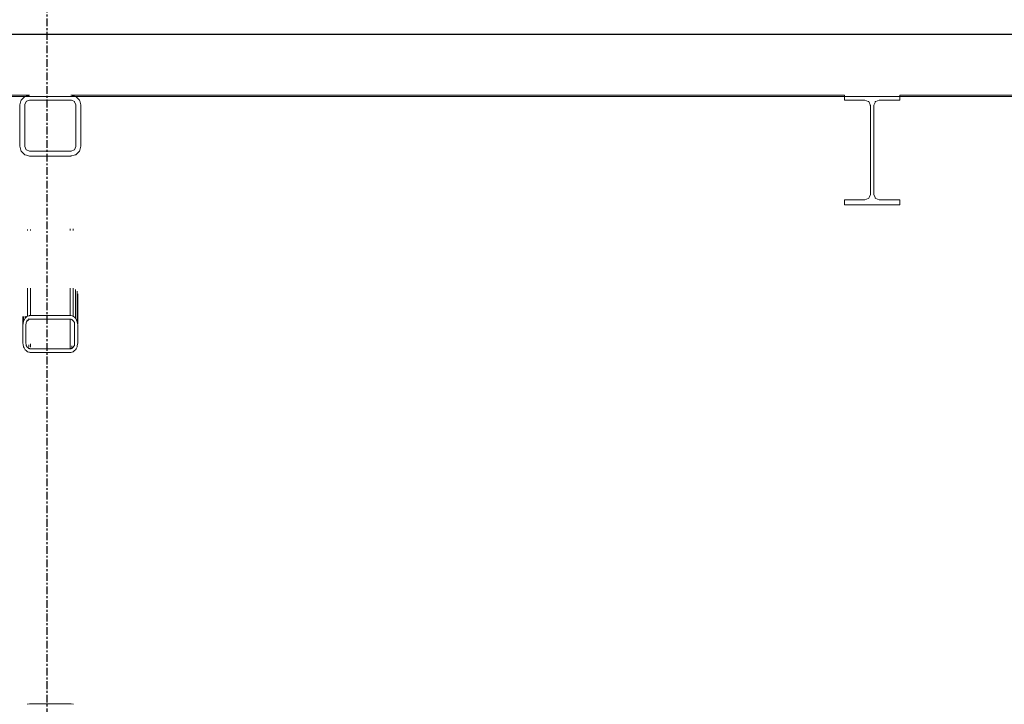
# Model space of a CAD drawing. Header units: millimetres. Extents: x 101535 to 192135, y -3968 to 17259.
# Tile 79 of 92: x 175488 to 177106, y 12899 to 14024. Entities that reach past the tile are written whole.
import ezdxf

# ---------------------------------------------------------------- set-up
doc = ezdxf.new("R2010")
doc.units = ezdxf.units.MM
for name, pattern in [('IMPORT-Kreski i kropki _2_', [120, 60, -30, 0, -30]), ('IMPORT-Kropki i Kreski _3_', [144, 72, -36, 0, -36]), ('IMPORT-Kropki i Kreski _4_', [1828.8, 914.4, -457.2, 0, -457.2]), ('IMPORT-Przerywana długa _2_', [200, 100, -100]), ('IMPORT-Przerywana podwójnie _2_', [218.722215, 105.83333, -42.333331, 28.222222, -42.333331]), ('Linia siatki', [22.225, 12.7, -3.175, 3.175, -3.175])]:
    doc.linetypes.add(name, pattern=pattern)
for name, color, linetype, lineweight in [('299-A Wymiary Opisy', 7, 'Continuous', 9), ('2_stropy_ISTN', 7, 'Continuous', 9), ('2_stropy_K_IR', 7, 'Continuous', 9), ('2_ściany wewnętrzne_ISTN', 7, 'Continuous', 9), ('2_ściany zewnętrzne_ISTN', 7, 'Continuous', 9), ('310-W Oświetlenie', 7, 'Continuous', 9), ('3_lądowisko_el 3D_K_IR', 7, 'Continuous', 9), ('3_opisy_K_IR', 7, 'Continuous', 9), ('3_oświetlenie_K_IR', 7, 'Continuous', 9), ('450-K Stropy', 7, 'Continuous', 9), ('4_osie_ISTN', 7, 'Continuous', 9), ('A-FLOR-LEVL', 7, 'Continuous', 30), ('A-GENM', 7, 'Continuous', 18), ('CONCRETE_SLAB_IFC', 7, 'Continuous', 9), ('S-GRID', 7, 'Continuous', 30)]:
    doc.layers.add(name, color=color, linetype=linetype, lineweight=lineweight)
for name, color, linetype, lineweight, true_color in [('3_lądowisko_K_IR', 7, 'Continuous', 9, 0x999999), ('Rzut płyty lądowiska_dwg', 7, 'Continuous', 9, 0x767676), ('rzut płyty_dwg', 7, 'Continuous', 9, 0x767676)]:
    doc.layers.add(name, color=color, linetype=linetype, lineweight=lineweight, true_color=true_color)

# ---------------------------------------------------------------- blocks, each defined once
blk = doc.blocks.new('Bezpośredni kształt - IR 026-25_3D1_2025_09_11-304393-Przekrój 4')
at = {"layer": 'A-GENM', "lineweight": 9}
for p, q in [((108733.4, 13900), (108522.3, 13900)), ((108733.4, 13900), (108522.3, 13900)), ((108728, 13897.9), (108722.7, 13892.5)), ((108722.7, 13892.5), (108728, 13897.9)), ((108735, 13899.7), (108728, 13897.9)), ((108728, 13897.9), (108735, 13899.7)), ((108736, 13900), (108733.4, 13900)), ((108733.4, 13900), (108733.4, 13900)), ((108736, 13900), (108733.4, 13900)), ((108733.4, 13900), (108733.4, 13900)), ((108735.4, 13899.8), (108735, 13899.7)), ((108735, 13899.7), (108735.4, 13899.8)), ((108735.4, 13899.8), (108736, 13900)), ((108735.4, 13899.8), (108736, 13900)), ((108736, 13900), (108736, 13900)), ((108736, 13900), (108736, 13900)), ((108804.4, 13899.9), (108804, 13900)), ((108806.7, 13900), (108804, 13900)), ((108806.7, 13900), (108804, 13900)), ((108804, 13900), (108804.4, 13899.9)), ((108811.4, 13898), (108804.4, 13899.9)), ((108804.4, 13899.9), (108811.4, 13898)), ((109017.8, 13900), (108806.7, 13900)), ((109017.8, 13900), (108806.7, 13900)), ((108811.4, 13898), (108811.4, 13898)), ((108811.4, 13898), (108812, 13897.9)), ((108811.4, 13898), (108811.4, 13898)), ((108811.4, 13898), (108812, 13897.9)), ((108817.4, 13892.5), (108812, 13897.9)), ((108812, 13897.9), (108817.4, 13892.5)), ((109017.8, 13900), (110074.5, 13900)), ((110074.5, 13900), (109017.8, 13900)), ((110074.5, 13898.6), (110074.5, 13900)), ((110074.5, 13898.6), (110074.5, 13900)), ((110074.5, 13898.6), (110074.5, 13892)), ((110074.5, 13892), (110074.5, 13898.6)), ((110165.5, 13893.4), (110165.5, 13900)), ((110165.5, 13900), (111200.8, 13900)), ((111200.8, 13900), (110165.5, 13900)), ((110165.5, 13900), (110165.5, 13893.4)), ((108721.8, 13890.6), (108720, 13884)), ((108720, 13884), (108721.8, 13890.6)), ((108720, 13884), (108720, 13827.6)), ((108720, 13827.6), (108720, 13884)), ((108721.8, 13890.7), (108722.2, 13892)), ((108721.8, 13890.7), (108722.2, 13892)), ((108721.8, 13890.6), (108721.8, 13890.7)), ((108721.8, 13890.7), (108721.8, 13890.7)), ((108721.8, 13890.6), (108721.8, 13890.7)), ((108721.8, 13890.7), (108721.8, 13890.7)), ((108721.8, 13890.6), (108721.8, 13890.6)), ((108721.8, 13890.6), (108721.8, 13890.6)), ((108722.7, 13892.5), (108722.2, 13892)), ((108722.2, 13892), (108722.7, 13892.5)), ((108728.2, 13884.5), (108728, 13884)), ((108728.2, 13884.5), (108728, 13884)), ((108728, 13878.3), (108728, 13884)), ((108728, 13884), (108728, 13878.3)), ((108728.2, 13884.5), (108730.4, 13889.7)), ((108730.4, 13889.7), (108728.2, 13884.5)), ((108730.8, 13889.8), (108730.4, 13889.7)), ((108730.8, 13889.8), (108730.4, 13889.7)), ((108730.9, 13889.9), (108730.8, 13889.8)), ((108730.9, 13889.9), (108730.8, 13889.8)), ((108730.9, 13889.9), (108735.7, 13891.8)), ((108735.7, 13891.8), (108730.9, 13889.9)), ((108735.7, 13891.8), (108736, 13892)), ((108736, 13892), (108735.7, 13891.8)), ((108736, 13892), (108749.7, 13892)), ((108749.7, 13892), (108736, 13892)), ((108749.7, 13892), (108755.6, 13892)), ((108755.6, 13892), (108749.7, 13892)), ((108755.6, 13892), (108758.5, 13892)), ((108758.5, 13892), (108755.6, 13892)), ((108758.5, 13892), (108767.3, 13892)), ((108767.3, 13892), (108758.5, 13892)), ((108767.3, 13892), (108776, 13892)), ((108776, 13892), (108767.3, 13892)), ((108776, 13892), (108778.9, 13892)), ((108778.9, 13892), (108776, 13892)), ((108780.1, 13892), (108778.9, 13892)), ((108780.1, 13892), (108778.9, 13892)), ((108780.1, 13892), (108786, 13892)), ((108786, 13892), (108780.1, 13892)), ((108786, 13892), (108786.5, 13892)), ((108786.5, 13892), (108786, 13892)), ((108786.5, 13892), (108800.2, 13892)), ((108800.2, 13892), (108786.5, 13892)), ((108800.2, 13892), (108800.4, 13892)), ((108800.4, 13892), (108800.2, 13892)), ((108801.2, 13892), (108800.4, 13892)), ((108801.2, 13892), (108800.4, 13892)), ((108802, 13892), (108801.2, 13892)), ((108802, 13892), (108801.2, 13892)), ((108802.3, 13892), (108802, 13892)), ((108802.3, 13892), (108802, 13892)), ((108802.8, 13892), (108802.3, 13892)), ((108802.8, 13892), (108802.3, 13892)), ((108804, 13892), (108802.8, 13892)), ((108804, 13892), (108802.8, 13892)), ((108804.1, 13892), (108804, 13892)), ((108804.1, 13892), (108804, 13892)), ((108804.5, 13891.8), (108804.1, 13892)), ((108804.5, 13891.8), (108804.1, 13892)), ((108804.5, 13891.8), (108804.9, 13891.7)), ((108804.9, 13891.7), (108804.5, 13891.8)), ((108804.9, 13891.7), (108809.7, 13889.7)), ((108809.7, 13889.7), (108804.9, 13891.7)), ((108809.9, 13889.2), (108809.7, 13889.7)), ((108809.9, 13889.2), (108809.7, 13889.7)), ((108809.9, 13889.2), (108812, 13884)), ((108812, 13884), (108809.9, 13889.2)), ((108812, 13878.3), (108812, 13884)), ((108812, 13878.3), (108812, 13884)), ((108817.4, 13892.5), (108817.9, 13892)), ((108817.4, 13892.5), (108817.9, 13892)), ((108818.3, 13890.6), (108817.9, 13892)), ((108817.9, 13892), (108818.3, 13890.6)), ((108820, 13884), (108818.3, 13890.6)), ((108818.3, 13890.6), (108820, 13884)), ((108820, 13827.6), (108820, 13884)), ((108820, 13884), (108820, 13827.6)), ((110080.6, 13892), (110074.5, 13892)), ((110080.6, 13892), (110074.5, 13892)), ((110080.6, 13892), (110108.4, 13892)), ((110108.4, 13892), (110080.6, 13892)), ((110108.4, 13892), (110113.6, 13889.8)), ((110113.6, 13889.8), (110108.4, 13892)), ((110113.6, 13889.8), (110114.8, 13889.4)), ((110114.8, 13889.4), (110113.6, 13889.8)), ((110115.1, 13888.4), (110114.8, 13889.4)), ((110115.1, 13888.4), (110114.8, 13889.4)), ((110115.1, 13888.4), (110117, 13884)), ((110117, 13884), (110115.1, 13888.4)), ((110117, 13884), (110117.1, 13883.8)), ((110117.1, 13883.8), (110117, 13884)), ((110117.1, 13883.8), (110117.4, 13883)), ((110117.4, 13883), (110117.1, 13883.8)), ((110117.4, 13827.9), (110117.4, 13883)), ((110117.4, 13827.9), (110117.4, 13883)), ((110122.7, 13883), (110123, 13883.8)), ((110123, 13883.8), (110122.7, 13883)), ((110122.7, 13883), (110122.7, 13871.1)), ((110122.7, 13883), (110122.7, 13871.1)), ((110123, 13883.8), (110124.9, 13888.2)), ((110124.9, 13888.2), (110123, 13883.8)), ((110125.3, 13889.4), (110124.9, 13888.4)), ((110125.3, 13889.4), (110124.9, 13888.4)), ((110124.9, 13888.2), (110124.9, 13888.4)), ((110124.9, 13888.4), (110124.9, 13888.2)), ((110126.5, 13889.8), (110125.3, 13889.4)), ((110126.5, 13889.8), (110125.3, 13889.4)), ((110126.5, 13889.8), (110131.7, 13892)), ((110131.7, 13892), (110126.5, 13889.8)), ((110131.7, 13892), (110159.5, 13892)), ((110159.5, 13892), (110131.7, 13892)), ((110159.5, 13892), (110165.5, 13892)), ((110165.5, 13892), (110159.5, 13892)), ((110165.5, 13893.4), (110165.5, 13892)), ((110165.5, 13893.4), (110165.5, 13892)), ((108728, 13816), (108728, 13878.3)), ((108728, 13878.3), (108728, 13816)), ((108812, 13878.3), (108812, 13816)), ((108812, 13816), (108812, 13878.3)), ((110122.7, 13857), (110122.7, 13871.1)), ((110122.7, 13871.1), (110122.7, 13857)), ((110122.7, 13802), (110122.7, 13857)), ((110122.7, 13857), (110122.7, 13802)), ((108720, 13827.6), (108720, 13816)), ((108720, 13816), (108720, 13827.6)), ((108720, 13816), (108721.8, 13809.4)), ((108721.8, 13809.4), (108720, 13816)), ((108728.2, 13815.5), (108728, 13816)), ((108728, 13816), (108728.2, 13815.5)), ((108730.4, 13810.3), (108728.2, 13815.5)), ((108728.2, 13815.5), (108730.4, 13810.3)), ((108811.8, 13815.5), (108809.7, 13810.3)), ((108809.7, 13810.3), (108811.8, 13815.5)), ((108811.8, 13815.5), (108812, 13816)), ((108811.8, 13815.5), (108812, 13816)), ((108818.3, 13809.4), (108820, 13816)), ((108820, 13816), (108818.3, 13809.4)), ((108820, 13827.6), (108820, 13816)), ((108820, 13827.6), (108820, 13816)), ((110117.4, 13827.9), (110117.4, 13763)), ((110117.4, 13763), (110117.4, 13827.9)), ((108721.8, 13809.4), (108722.2, 13808)), ((108722.2, 13808), (108721.8, 13809.4)), ((108722.7, 13807.5), (108722.2, 13808)), ((108722.7, 13807.5), (108722.2, 13808)), ((108722.7, 13807.5), (108728, 13802.1)), ((108728, 13802.1), (108722.7, 13807.5)), ((108730.7, 13801.4), (108728, 13802.1)), ((108730.7, 13801.4), (108728, 13802.1)), ((108730.8, 13810.2), (108730.4, 13810.3)), ((108730.4, 13810.3), (108730.8, 13810.2)), ((108730.7, 13801.4), (108730.7, 13801.4)), ((108730.7, 13801.4), (108730.9, 13801.4)), ((108730.9, 13801.4), (108730.7, 13801.4)), ((108730.7, 13801.4), (108730.7, 13801.4)), ((108730.9, 13810.1), (108730.8, 13810.2)), ((108730.8, 13810.2), (108730.9, 13810.1)), ((108735.7, 13808.2), (108730.9, 13810.1)), ((108730.9, 13810.1), (108735.7, 13808.2)), ((108730.9, 13801.4), (108736, 13800)), ((108730.9, 13801.4), (108730.9, 13801.4)), ((108736, 13800), (108730.9, 13801.4)), ((108730.9, 13801.4), (108730.9, 13801.4)), ((108735.7, 13808.2), (108736, 13808)), ((108735.7, 13808.2), (108736, 13808)), ((108749.7, 13808), (108736, 13808)), ((108736, 13808), (108749.7, 13808)), ((108736, 13800), (108737.1, 13800)), ((108737.1, 13800), (108736, 13800)), ((108737.1, 13800), (108782.9, 13800)), ((108782.9, 13800), (108737.1, 13800)), ((108755.6, 13808), (108749.7, 13808)), ((108749.7, 13808), (108755.6, 13808)), ((108758.5, 13808), (108755.6, 13808)), ((108755.6, 13808), (108758.5, 13808)), ((108767.3, 13808), (108758.5, 13808)), ((108758.5, 13808), (108767.3, 13808)), ((108776, 13808), (108767.3, 13808)), ((108767.3, 13808), (108776, 13808)), ((108778.9, 13808), (108776, 13808)), ((108776, 13808), (108778.9, 13808)), ((108784.8, 13808), (108778.9, 13808)), ((108778.9, 13808), (108784.8, 13808)), ((108782.9, 13800), (108784, 13800)), ((108784, 13800), (108782.9, 13800)), ((108784, 13800), (108804, 13800)), ((108804, 13800), (108784, 13800)), ((108798.4, 13808), (108784.8, 13808)), ((108784.8, 13808), (108798.4, 13808)), ((108798.4, 13808), (108799.6, 13808)), ((108798.4, 13808), (108799.6, 13808)), ((108800.2, 13808), (108799.6, 13808)), ((108799.6, 13808), (108800.2, 13808)), ((108800.4, 13808), (108800.2, 13808)), ((108800.2, 13808), (108800.4, 13808)), ((108801.2, 13808), (108800.4, 13808)), ((108800.4, 13808), (108801.2, 13808)), ((108802, 13808), (108801.2, 13808)), ((108801.2, 13808), (108802, 13808)), ((108802.3, 13808), (108802, 13808)), ((108802, 13808), (108802.3, 13808)), ((108802.8, 13808), (108802.3, 13808)), ((108802.3, 13808), (108802.8, 13808)), ((108802.8, 13808), (108804, 13808)), ((108802.8, 13808), (108804, 13808)), ((108804.4, 13808.2), (108804, 13808)), ((108804, 13808), (108804.4, 13808.2)), ((108804.3, 13800.1), (108804, 13800)), ((108804.3, 13800.1), (108804, 13800)), ((108804.3, 13800.1), (108809.2, 13801.4)), ((108809.2, 13801.4), (108804.3, 13800.1)), ((108809.2, 13810.1), (108804.4, 13808.2)), ((108804.4, 13808.2), (108809.2, 13810.1)), ((108809.2, 13810.1), (108809.3, 13810.2)), ((108809.2, 13810.1), (108809.3, 13810.2)), ((108809.2, 13801.4), (108809.2, 13801.4)), ((108809.2, 13801.4), (108809.4, 13801.4)), ((108809.4, 13801.4), (108809.2, 13801.4)), ((108809.2, 13801.4), (108809.2, 13801.4)), ((108809.3, 13810.2), (108809.7, 13810.3)), ((108809.3, 13810.2), (108809.7, 13810.3)), ((108809.4, 13801.4), (108810.6, 13801.8)), ((108810.6, 13801.8), (108809.4, 13801.4)), ((108809.4, 13801.4), (108809.4, 13801.4)), ((108809.4, 13801.4), (108809.4, 13801.4)), ((108810.6, 13801.8), (108810.7, 13801.8)), ((108810.7, 13801.8), (108810.6, 13801.8)), ((108810.7, 13801.8), (108810.7, 13801.8)), ((108810.7, 13801.8), (108810.7, 13801.8)), ((108810.7, 13801.8), (108810.7, 13801.8)), ((108810.7, 13801.8), (108810.7, 13801.8)), ((108810.7, 13801.8), (108810.7, 13801.8)), ((108810.7, 13801.8), (108810.7, 13801.8)), ((108810.7, 13801.8), (108810.8, 13801.8)), ((108810.8, 13801.8), (108810.7, 13801.8)), ((108810.7, 13801.8), (108810.7, 13801.8)), ((108810.7, 13801.8), (108810.7, 13801.8)), ((108810.7, 13801.8), (108810.7, 13801.8)), ((108810.7, 13801.8), (108810.7, 13801.8)), ((108810.7, 13801.8), (108810.7, 13801.8)), ((108810.7, 13801.8), (108810.7, 13801.8)), ((108810.8, 13801.8), (108812, 13802.1)), ((108812, 13802.1), (108810.8, 13801.8)), ((108810.8, 13801.8), (108810.8, 13801.8)), ((108810.8, 13801.8), (108810.8, 13801.8)), ((108812.5, 13802.6), (108812, 13802.1)), ((108812.5, 13802.6), (108812, 13802.1)), ((108812.5, 13802.6), (108817.9, 13808)), ((108817.9, 13808), (108812.5, 13802.6)), ((108818.3, 13809.3), (108817.9, 13808)), ((108818.3, 13809.3), (108817.9, 13808)), ((108818.3, 13809.4), (108818.3, 13809.4)), ((108818.3, 13809.4), (108818.3, 13809.3)), ((108818.3, 13809.4), (108818.3, 13809.4)), ((108818.3, 13809.4), (108818.3, 13809.3)), ((108818.3, 13809.3), (108818.3, 13809.3)), ((108818.3, 13809.3), (108818.3, 13809.3)), ((110122.7, 13737), (110122.7, 13802)), ((110122.7, 13802), (110122.7, 13737)), ((110117.4, 13763), (110117.4, 13751)), ((110117.4, 13751), (110117.4, 13763)), ((110117.4, 13751), (110117.4, 13737)), ((110117.4, 13737), (110117.4, 13751)), ((110117.4, 13737), (110115.2, 13731.8)), ((110115.2, 13731.8), (110117.4, 13737)), ((110124.9, 13731.8), (110122.7, 13737)), ((110122.7, 13737), (110124.9, 13731.8)), ((110074.5, 13726.6), (110074.5, 13728)), ((110080.6, 13728), (110074.5, 13728)), ((110074.5, 13726.6), (110074.5, 13728)), ((110074.5, 13728), (110080.6, 13728)), ((110074.5, 13726.6), (110074.5, 13720)), ((110074.5, 13720), (110074.5, 13726.6)), ((110074.5, 13720), (110149.4, 13720)), ((110149.4, 13720), (110074.5, 13720)), ((110108.4, 13728), (110080.6, 13728)), ((110080.6, 13728), (110108.4, 13728)), ((110113.6, 13730.2), (110108.4, 13728)), ((110108.4, 13728), (110113.6, 13730.2)), ((110113.6, 13730.2), (110114.8, 13730.6)), ((110113.6, 13730.2), (110114.8, 13730.6)), ((110115.2, 13731.8), (110114.8, 13730.6)), ((110114.8, 13730.6), (110115.2, 13731.8)), ((110124.9, 13731.8), (110125.3, 13730.6)), ((110124.9, 13731.8), (110125.3, 13730.6)), ((110126.5, 13730.2), (110125.3, 13730.6)), ((110125.3, 13730.6), (110126.5, 13730.2)), ((110131.7, 13728), (110126.5, 13730.2)), ((110126.5, 13730.2), (110131.7, 13728)), ((110137.7, 13728), (110131.7, 13728)), ((110131.7, 13728), (110137.7, 13728)), ((110165.5, 13728), (110137.7, 13728)), ((110137.7, 13728), (110165.5, 13728)), ((110149.4, 13720), (110165.5, 13720)), ((110165.5, 13720), (110149.4, 13720)), ((110165.5, 13721.4), (110165.5, 13728)), ((110165.5, 13728), (110165.5, 13721.4)), ((110165.5, 13721.4), (110165.5, 13720)), ((110165.5, 13721.4), (110165.5, 13720)), ((108732.8, 13677.5), (108732.8, 13679.2)), ((108732.8, 13679.2), (108732.8, 13677.5)), ((108737.5, 13679.3), (108737.5, 13677.5)), ((108737.5, 13677.5), (108737.5, 13679.3)), ((108802.5, 13680.2), (108802.5, 13677.6)), ((108802.5, 13677.6), (108802.5, 13680.2)), ((108807.3, 13680.3), (108807.3, 13677.6)), ((108807.3, 13677.6), (108807.3, 13680.3)), ((108732.8, 13555.7), (108732.8, 13582.8)), ((108732.8, 13582.8), (108732.8, 13555.7)), ((108737.5, 13582.8), (108737.5, 13555.7)), ((108737.5, 13555.7), (108737.5, 13582.8)), ((108802.5, 13582.8), (108802.5, 13560.7)), ((108802.5, 13560.7), (108802.5, 13582.8)), ((108807.3, 13582.8), (108807.3, 13560.2)), ((108807.3, 13560.2), (108807.3, 13582.8)), ((108811.4, 13580.6), (108811.4, 13560.2)), ((108811.4, 13560.2), (108811.4, 13580.6)), ((108814.1, 13578.2), (108814.1, 13560.2)), ((108814.1, 13578.2), (108814.1, 13560.2)), ((108815, 13573.7), (108815, 13560.2)), ((108815, 13560.2), (108815, 13573.7)), ((108802.5, 13560.2), (108802.5, 13538.2)), ((108802.5, 13538.2), (108802.5, 13560.2)), ((108807.3, 13559.7), (108807.3, 13537.6)), ((108807.3, 13537.6), (108807.3, 13559.7)), ((108811.4, 13559.9), (108811.4, 13533.8)), ((108811.4, 13533.8), (108811.4, 13559.9)), ((108814.1, 13560.1), (108814.1, 13528.8)), ((108814.1, 13560.1), (108814.1, 13528.8)), ((108815, 13560.1), (108815, 13524.1)), ((108815, 13524.1), (108815, 13560.1)), ((108732.8, 13537.6), (108732.8, 13555.1)), ((108732.8, 13555.1), (108732.8, 13537.6)), ((108737.5, 13555.4), (108737.5, 13538.2)), ((108737.5, 13538.2), (108737.5, 13555.4)), ((108725, 13536.3), (108725, 13522.9)), ((108725, 13522.9), (108725, 13536.3)), ((108725, 13522.9), (108725.2, 13523.9)), ((108725, 13522.9), (108725.2, 13523.9)), ((108725.2, 13523.9), (108725.3, 13524.7)), ((108725.2, 13523.9), (108725.3, 13524.7)), ((108725.3, 13524.7), (108726, 13528.8)), ((108725.3, 13524.7), (108726, 13528.8)), ((108726, 13536.4), (108726, 13528.8)), ((108726, 13528.8), (108726, 13536.4)), ((108727.9, 13532.3), (108726, 13528.8)), ((108726, 13528.8), (108727.9, 13532.3)), ((108727.9, 13532.3), (108728.7, 13533.8)), ((108727.9, 13532.3), (108728.7, 13533.8)), ((108728.7, 13536.8), (108728.7, 13533.8)), ((108728.7, 13533.8), (108728.7, 13536.8)), ((108731.6, 13536.1), (108728.7, 13533.8)), ((108728.7, 13533.8), (108731.6, 13536.1)), ((108730, 13522.9), (108730.4, 13525.4)), ((108730.4, 13525.4), (108730, 13522.9)), ((108730.4, 13525.4), (108730.6, 13526.3)), ((108730.6, 13526.3), (108730.4, 13525.4)), ((108731.1, 13527.4), (108730.6, 13526.5)), ((108731.1, 13527.4), (108730.6, 13526.5)), ((108730.6, 13526.3), (108730.6, 13526.5)), ((108730.6, 13526.5), (108730.6, 13526.3)), ((108731.1, 13527.4), (108732.2, 13529.4)), ((108732.2, 13529.4), (108731.1, 13527.4)), ((108731.6, 13536.1), (108732.8, 13537.1)), ((108731.6, 13536.1), (108732.8, 13537.1)), ((108732.2, 13530.7), (108732.2, 13529.4)), ((108732.2, 13529.4), (108732.2, 13530.7)), ((108733, 13530), (108732.2, 13529.4)), ((108733, 13530), (108732.2, 13529.4)), ((108735.1, 13537.6), (108732.8, 13537.1)), ((108732.8, 13537.1), (108735.1, 13537.6)), ((108733, 13530), (108734.7, 13531.4)), ((108734.7, 13531.4), (108733, 13530)), ((108734.7, 13533.1), (108734.7, 13531.4)), ((108734.7, 13531.4), (108734.7, 13533.1)), ((108735.5, 13531.6), (108734.7, 13531.4)), ((108735.5, 13531.6), (108734.7, 13531.4)), ((108736.1, 13537.9), (108735.1, 13537.6)), ((108735.1, 13537.6), (108736.1, 13537.9)), ((108735.5, 13531.6), (108736.5, 13531.9)), ((108736.5, 13531.9), (108735.5, 13531.6)), ((108736.1, 13537.9), (108737.5, 13538.2)), ((108736.1, 13537.9), (108737.5, 13538.2)), ((108736.5, 13531.9), (108737.5, 13532.1)), ((108737.5, 13532.1), (108736.5, 13531.9)), ((108783.4, 13538.2), (108737.5, 13538.2)), ((108737.5, 13538.2), (108783.4, 13538.2)), ((108757, 13532.1), (108737.5, 13532.1)), ((108757, 13532.1), (108737.5, 13532.1)), ((108757, 13532.1), (108802.5, 13532.1)), ((108802.5, 13532.1), (108757, 13532.1)), ((108783.4, 13538.2), (108802.5, 13538.2)), ((108783.4, 13538.2), (108802.5, 13538.2)), ((108803.6, 13538), (108802.5, 13538.2)), ((108802.5, 13538.2), (108803.6, 13538)), ((108802.5, 13483.2), (108802.5, 13532.1)), ((108803.4, 13531.9), (108802.5, 13532.1)), ((108802.5, 13532.1), (108802.5, 13483.2)), ((108803.4, 13531.9), (108802.5, 13532.1)), ((108803.4, 13531.9), (108804.5, 13531.7)), ((108804.5, 13531.7), (108803.4, 13531.9)), ((108805.9, 13537.4), (108803.6, 13538)), ((108803.6, 13538), (108805.9, 13537.4)), ((108804.5, 13531.7), (108805.4, 13531.4)), ((108805.4, 13531.4), (108804.5, 13531.7)), ((108806.1, 13530.8), (108805.4, 13531.4)), ((108806.1, 13530.8), (108805.4, 13531.4)), ((108805.9, 13537.4), (108807.3, 13537.1)), ((108805.9, 13537.4), (108807.3, 13537.1)), ((108806.1, 13530.8), (108807.8, 13529.4)), ((108807.8, 13529.4), (108806.1, 13530.8)), ((108810.2, 13534.7), (108807.3, 13537.1)), ((108807.3, 13537.1), (108810.2, 13534.7)), ((108808.3, 13528.5), (108807.8, 13529.4)), ((108808.3, 13528.5), (108807.8, 13529.4)), ((108808.3, 13528.5), (108809.5, 13526.5)), ((108809.5, 13526.5), (108808.3, 13528.5)), ((108809.9, 13524), (108809.5, 13526.5)), ((108809.9, 13524), (108809.5, 13526.5)), ((108809.9, 13523.9), (108809.9, 13524)), ((108809.9, 13523.9), (108809.9, 13524)), ((108810, 13522.9), (108809.9, 13523.9)), ((108810, 13522.9), (108809.9, 13523.9)), ((108810, 13524.1), (108810, 13522.9)), ((108810, 13522.9), (108810, 13524.1)), ((108810.2, 13534.7), (108811.4, 13533.8)), ((108810.2, 13534.7), (108811.4, 13533.8)), ((108813.3, 13530.3), (108811.4, 13533.8)), ((108811.4, 13533.8), (108813.3, 13530.3)), ((108813.3, 13530.3), (108814.1, 13528.8)), ((108813.3, 13530.3), (108814.1, 13528.8)), ((108814.2, 13527.9), (108814.1, 13528.8)), ((108814.1, 13528.8), (108814.2, 13527.9)), ((108814.4, 13527), (108814.2, 13527.9)), ((108814.2, 13527.9), (108814.4, 13527)), ((108815, 13522.9), (108814.4, 13527)), ((108814.4, 13527), (108815, 13522.9)), ((108725, 13513.2), (108725, 13522.9)), ((108725, 13513.2), (108725, 13522.9)), ((108725, 13513.2), (108725, 13492.4)), ((108725, 13492.4), (108725, 13513.2)), ((108730, 13502.5), (108730, 13522.9)), ((108730, 13522.9), (108730, 13502.5)), ((108810, 13513.2), (108810, 13522.9)), ((108810, 13513.2), (108810, 13522.9)), ((108810, 13513.2), (108810, 13492.4)), ((108810, 13492.4), (108810, 13513.2)), ((108815, 13502.5), (108815, 13522.9)), ((108815, 13522.9), (108815, 13502.5)), ((108725.4, 13490.4), (108725, 13492.4)), ((108725.4, 13490.4), (108725, 13492.4)), ((108730, 13502.5), (108730, 13492.4)), ((108730, 13502.5), (108730, 13492.4)), ((108730.4, 13490.1), (108730, 13492.4)), ((108730, 13492.4), (108730.4, 13490.1)), ((108737.5, 13491.4), (108737.5, 13486)), ((108737.5, 13486), (108737.5, 13491.4)), ((108809.5, 13494.3), (108809.5, 13488.9)), ((108809.5, 13488.9), (108809.5, 13494.3)), ((108809.7, 13490.1), (108810, 13492.4)), ((108809.7, 13490.1), (108810, 13492.4)), ((108814.4, 13488.6), (108815, 13492.4)), ((108815, 13492.4), (108814.4, 13488.6)), ((108815, 13502.5), (108815, 13492.4)), ((108815, 13502.5), (108815, 13492.4)), ((108725.4, 13490.4), (108726, 13486.5)), ((108726, 13486.5), (108725.4, 13490.4)), ((108726.9, 13484.8), (108726, 13486.5)), ((108726.9, 13484.8), (108726, 13486.5)), ((108726.9, 13484.8), (108728.7, 13481.6)), ((108728.7, 13481.6), (108726.9, 13484.8)), ((108730.1, 13480.4), (108728.7, 13481.6)), ((108730.1, 13480.4), (108728.7, 13481.6)), ((108730.1, 13480.4), (108732.8, 13478.3)), ((108732.8, 13478.3), (108730.1, 13480.4)), ((108730.4, 13490.1), (108730.6, 13488.9)), ((108730.4, 13490.1), (108730.6, 13488.9)), ((108730.6, 13490.5), (108730.6, 13488.9)), ((108730.6, 13488.9), (108730.6, 13490.5)), ((108731.7, 13486.9), (108730.6, 13488.9)), ((108730.6, 13488.9), (108731.7, 13486.9)), ((108731.7, 13486.9), (108732.2, 13485.9)), ((108731.7, 13486.9), (108732.2, 13485.9)), ((108733.8, 13484.6), (108732.2, 13485.9)), ((108732.2, 13485.9), (108733.8, 13484.6)), ((108732.8, 13478.3), (108734.9, 13477.7)), ((108734.9, 13477.7), (108732.8, 13478.3)), ((108733.8, 13484.6), (108734.7, 13483.9)), ((108733.8, 13484.6), (108734.7, 13483.9)), ((108734.7, 13486.2), (108734.7, 13489.6)), ((108734.7, 13489.6), (108734.7, 13486.2)), ((108734.7, 13483.9), (108735.2, 13483.8)), ((108734.7, 13483.9), (108735.2, 13483.8)), ((108734.9, 13477.7), (108735.8, 13477.5)), ((108735.8, 13477.5), (108734.9, 13477.7)), ((108735.2, 13483.8), (108735.7, 13483.7)), ((108735.2, 13483.8), (108735.7, 13483.7)), ((108735.7, 13483.7), (108736.6, 13483.4)), ((108735.7, 13483.7), (108736.6, 13483.4)), ((108735.8, 13477.5), (108737, 13477.2)), ((108737, 13477.2), (108735.8, 13477.5)), ((108736.6, 13483.4), (108737.5, 13483.2)), ((108736.6, 13483.4), (108737.5, 13483.2)), ((108737.5, 13477.1), (108737, 13477.2)), ((108737.5, 13477.1), (108737, 13477.2)), ((108779.7, 13483.2), (108737.5, 13483.2)), ((108737.5, 13483.2), (108779.7, 13483.2)), ((108760.9, 13477.1), (108737.5, 13477.1)), ((108760.9, 13477.1), (108737.5, 13477.1)), ((108760.9, 13477.1), (108802.5, 13477.1)), ((108802.5, 13477.1), (108760.9, 13477.1)), ((108779.7, 13483.2), (108802.5, 13483.2)), ((108779.7, 13483.2), (108802.5, 13483.2)), ((108802.5, 13483.2), (108803.1, 13483.3)), ((108802.5, 13483.2), (108803.1, 13483.3)), ((108802.5, 13477.1), (108803.5, 13477.3)), ((108803.5, 13477.3), (108802.5, 13477.1)), ((108803.1, 13483.3), (108803.6, 13483.5)), ((108803.1, 13483.3), (108803.6, 13483.5)), ((108803.5, 13477.3), (108805.6, 13477.8)), ((108805.6, 13477.8), (108803.5, 13477.3)), ((108803.6, 13483.5), (108804.5, 13483.7)), ((108803.6, 13483.5), (108804.5, 13483.7)), ((108804.5, 13483.7), (108805.4, 13483.9)), ((108804.5, 13483.7), (108805.4, 13483.9)), ((108805.4, 13488), (108805.4, 13483.9)), ((108805.4, 13483.9), (108805.4, 13488)), ((108807, 13485.2), (108805.4, 13483.9)), ((108805.4, 13483.9), (108807, 13485.2)), ((108805.6, 13477.8), (108806.1, 13478)), ((108806.1, 13478), (108805.6, 13477.8)), ((108807.3, 13478.3), (108806.1, 13478)), ((108807.3, 13478.3), (108806.1, 13478)), ((108807, 13485.2), (108807.8, 13485.9)), ((108807, 13485.2), (108807.8, 13485.9)), ((108807.3, 13478.3), (108809.9, 13480.4)), ((108809.9, 13480.4), (108807.3, 13478.3)), ((108808.9, 13487.8), (108807.8, 13485.9)), ((108807.8, 13485.9), (108808.9, 13487.8)), ((108808.9, 13487.8), (108809.5, 13488.9)), ((108808.9, 13487.8), (108809.5, 13488.9)), ((108809.5, 13488.9), (108809.7, 13490.1)), ((108809.5, 13488.9), (108809.7, 13490.1)), ((108809.9, 13480.4), (108811.4, 13481.6)), ((108811.4, 13481.6), (108809.9, 13480.4)), ((108812.3, 13483.3), (108811.4, 13481.6)), ((108812.3, 13483.3), (108811.4, 13481.6)), ((108812.3, 13483.3), (108814.1, 13486.5)), ((108814.1, 13486.5), (108812.3, 13483.3)), ((108814.4, 13488.6), (108814.1, 13486.5)), ((108814.4, 13488.6), (108814.1, 13486.5)), ((108732.1, 12899.2), (108732, 12899.2)), ((108732, 12899.2), (108732, 12899.2)), ((108732, 12899.2), (108732, 12899.2)), ((108732, 12899.2), (108732.1, 12899.2)), ((108732.2, 12899.2), (108732.1, 12899.2)), ((108732.1, 12899.2), (108732.1, 12899.2)), ((108732.1, 12899.2), (108732.1, 12899.2)), ((108732.1, 12899.2), (108732.1, 12899.2)), ((108732.1, 12899.2), (108732.1, 12899.2)), ((108732.1, 12899.2), (108732.1, 12899.2)), ((108732.1, 12899.2), (108732.1, 12899.2)), ((108732.1, 12899.2), (108732.2, 12899.2)), ((108735.8, 12899.9), (108732.2, 12899.2)), ((108732.2, 12899.2), (108735.8, 12899.9)), ((108732.2, 12899.2), (108732.2, 12899.2)), ((108732.2, 12899.2), (108732.2, 12899.2)), ((108736, 12900), (108735.8, 12899.9)), ((108735.8, 12899.9), (108736, 12900)), ((108745.4, 12900), (108736, 12900)), ((108736, 12900), (108745.4, 12900)), ((108749.5, 12900), (108745.4, 12900)), ((108745.4, 12900), (108749.5, 12900)), ((108751.5, 12900), (108749.5, 12900)), ((108749.5, 12900), (108751.5, 12900)), ((108757.6, 12900), (108751.5, 12900)), ((108751.5, 12900), (108757.6, 12900)), ((108763.6, 12900), (108757.6, 12900)), ((108757.6, 12900), (108763.6, 12900)), ((108765.5, 12900), (108763.6, 12900)), ((108763.6, 12900), (108765.5, 12900)), ((108766.1, 12900), (108765.5, 12900)), ((108765.5, 12900), (108766.1, 12900)), ((108770.1, 12900), (108766.1, 12900)), ((108766.1, 12900), (108770.1, 12900)), ((108779.4, 12900), (108770.1, 12900)), ((108770.1, 12900), (108779.4, 12900)), ((108779.4, 12900), (108803.5, 12900)), ((108779.4, 12900), (108803.5, 12900)), ((108803.5, 12900), (108804, 12900)), ((108803.5, 12900), (108804, 12900)), ((108804.3, 12899.9), (108804, 12900)), ((108804, 12900), (108804.3, 12899.9)), ((108807.9, 12899.2), (108804.3, 12899.9)), ((108804.3, 12899.9), (108807.9, 12899.2)), ((108807.9, 12899.2), (108808, 12899.2)), ((108807.9, 12899.2), (108808, 12899.2)), ((108808, 12899.2), (108808, 12899.2)), ((108808, 12899.2), (108808, 12899.2)), ((108808, 12899.2), (108808, 12899.2)), ((108808, 12899.2), (108808.1, 12899.2)), ((108808, 12899.2), (108808, 12899.2)), ((108808, 12899.2), (108808, 12899.2)), ((108808, 12899.2), (108808, 12899.2)), ((108808, 12899.2), (108808.1, 12899.2)), ((108808.1, 12899.2), (108808.1, 12899.2)), ((108808.1, 12899.2), (108808.1, 12899.2))]:
    blk.add_line(p, q, dxfattribs=at)
blk = doc.blocks.new('Bezpośredni kształt - CONCRETE_SLAB-304394-Przekrój 4')
blk.add_blockref('Bezpośredni kształt - IR 026-25_3D1_2025_09_11-304393-Przekrój 4', (0, 0))
blk = doc.blocks.new('Bezpośredni kształt - CONCRETE_SLAB-305723-Przekrój 4')
at = {"layer": 'A-GENM', "lineweight": 9}
blk.add_line((95852, 13898), (118245, 13898), dxfattribs=at)
blk = doc.blocks.new('IR 026-25_3D1_2025_09_11_ifc-3-Przekrój 4')
at = {"layer": 'A-GENM', "lineweight": 9}
for name in ['Bezpośredni kształt - CONCRETE_SLAB-304394-Przekrój 4', 'Bezpośredni kształt - CONCRETE_SLAB-305723-Przekrój 4']:
    blk.add_blockref(name, (0, 0), dxfattribs=at)
blk = doc.blocks.new('Rzut płyty lądowiska_dwg-2158643-Przekrój 4')
at = {"layer": '299-A Wymiary Opisy', "color": 1, "true_color": 0xff0000}
for p, q in [((91513.4, 14000), (120896, 14000)), ((92069.4, 14000), (120052.3, 14000)), ((94094.4, 14000), (118135.6, 14000))]:
    blk.add_line(p, q, dxfattribs=at)
at = {"layer": '2_stropy_ISTN', "flags": 128}
blk.add_lwpolyline([(108149.1, 14000), (108134.6, 14000), (109641.8, 14000), (107047.9, 14000), (105540.7, 14000), (102946.8, 14000)], dxfattribs=at)
at = {"layer": '310-W Oświetlenie', "linetype": 'IMPORT-Przerywana podwójnie _2_'}
blk.add_line((115515, 14000), (96674.6, 14000), dxfattribs=at)
at = {"layer": '310-W Oświetlenie', "color": 98, "true_color": 0x004c00}
for p, q in [((109474.8, 14000), (109192, 14000)), ((109440.9, 14000), (109225.9, 14000)), ((109359.8, 14000), (109306.9, 14000)), ((109356.3, 14000), (109312.7, 14000)), ((109356.3, 14000), (109312.7, 14000)), ((109655.4, 14000), (109406.2, 14000)), ((109638.3, 14000), (109423.3, 14000)), ((109602.7, 14000), (109458.9, 14000)), ((109553.8, 14000), (109510.1, 14000)), ((109553.8, 14000), (109510.1, 14000)), ((110312, 14000), (110062.8, 14000)), ((110294.9, 14000), (110079.9, 14000)), ((110262.2, 14000), (110118.3, 14000)), ((110210.4, 14000), (110166.7, 14000)), ((110210.4, 14000), (110166.7, 14000))]:
    blk.add_line(p, q, dxfattribs=at)
at = {"layer": '3_lądowisko_el 3D_K_IR', "color": 251, "linetype": 'IMPORT-Przerywana długa _2_', "true_color": 0x666666}
blk.add_line((121311.1, 14000), (91512.2, 14000), dxfattribs=at)
at = {"layer": '3_lądowisko_K_IR', "color": 251, "linetype": 'IMPORT-Kropki i Kreski _3_', "true_color": 0x666666}
blk.add_line((121094.8, 14000), (91511.8, 14000), dxfattribs=at)
at = {"layer": '3_lądowisko_K_IR', "color": 251, "linetype": 'IMPORT-Kreski i kropki _2_', "true_color": 0x666666}
blk.add_line((106407.3, 14000), (115959.5, 14000), dxfattribs=at)
at = {"layer": '3_lądowisko_K_IR', "color": 7}
blk.add_line((109359.5, 14000), (109159.5, 14000), dxfattribs=at)
at = {"layer": '3_lądowisko_K_IR', "color": 251, "true_color": 0x656565, "flags": 128}
blk.add_lwpolyline([(109094.6, 14000), (110537.4, 14000), (110061.1, 14000), (111561.1, 14000), (112037.4, 14000), (112094.6, 14000), (110651.8, 14000), (111128.1, 14000), (109628.1, 14000), (109151.8, 14000)], close=True, dxfattribs=at)
at = {"layer": '450-K Stropy', "flags": 128}
for points in [[(120242.1, 14000), (116452.1, 14000), (109858.7, 14000), (102316.8, 14000), (95740.6, 14000), (91947, 14000)], [(118294.7, 14000), (115032.4, 14000), (109366.2, 14000), (102823.4, 14000), (97157.2, 14000), (93885.8, 14000)], [(93885.8, 14000), (97157.2, 14000), (102823.4, 14000), (109366.2, 14000), (115032.4, 14000), (118294.7, 14000)], [(95885.8, 14000), (98621.3, 14000), (103359.3, 14000), (108830.3, 14000), (113568.3, 14000), (115957.7, 14000), (116096.3, 14000), (118294.7, 14000)]]:
    blk.add_lwpolyline(points, dxfattribs=at)
at = {"layer": 'CONCRETE_SLAB_IFC'}
for p, q in [((109035.8, 14000), (106085.8, 14000)), ((106085.8, 14000), (109035.8, 14000)), ((108767.1, 14000), (110172.7, 14000)), ((108767.1, 14000), (108838.9, 14000)), ((108812.8, 14000), (108812.1, 14000)), ((108816.3, 14000), (108816.4, 14000)), ((109000.6, 14000), (108838.9, 14000)), ((110285.8, 14000), (109000.6, 14000)), ((109681.2, 14000), (109085.8, 14000)), ((109242.5, 14000), (109241.5, 14000)), ((109250.5, 14000), (109249.5, 14000)), ((109294.4, 14000), (109298.3, 14000)), ((109306.8, 14000), (109309.1, 14000)), ((109450.8, 14000), (110430.8, 14000)), ((111253.6, 14000), (109522.1, 14000)), ((109677.3, 14000), (109675.5, 14000)), ((109685.3, 14000), (109683.5, 14000)), ((111091.6, 14000), (109738.9, 14000)), ((110144.8, 14000), (110145.9, 14000)), ((110164.8, 14000), (110165.8, 14000)), ((110166.3, 14000), (110167.3, 14000)), ((110188.8, 14000), (110189.8, 14000))]:
    blk.add_line(p, q, dxfattribs=at)
at = {"layer": 'CONCRETE_SLAB_IFC', "flags": 128}
for points in [[(103085.8, 14000), (106035.8, 14000), (106085.8, 14000), (109035.8, 14000), (109085.8, 14000), (109858.7, 14000), (110450.8, 14000), (110494.1, 14000), (113049, 14000), (113092.3, 14000), (115647.1, 14000), (115690.4, 14000), (116437.7, 14000), (116823.6, 14000), (116848.6, 14000), (118323.5, 14000), (118348.6, 14000), (119823.5, 14000), (119848.5, 14000), (120235.8, 14000)], [(97148.1, 14000), (102798.8, 14000), (109322.8, 14000), (114973.5, 14000), (118235.8, 14000)], [(103359.3, 14000), (108830.3, 14000), (113568.3, 14000), (116096.3, 14000), (118269.8, 14000)], [(109323.6, 14000), (108798.3, 14000), (109319.2, 14000), (108316.7, 14000), (108314.9, 14000), (107814.9, 14000), (107812.9, 14000), (106812.9, 14000)], [(109085.8, 14000), (109848, 14000), (110430.8, 14000), (110450.8, 14000)], [(114962.9, 14000), (114964.8, 14000), (114967.9, 14000), (114969.2, 14000), (114970.1, 14000), (114971.4, 14000), (109322, 14000), (109321.2, 14000), (109323.6, 14000), (110191.8, 14000), (109216.5, 14000), (109217.5, 14000), (110192.9, 14000), (110192.8, 14000), (110625.9, 14000), (110627.6, 14000)], [(109304.8, 14000), (109306.8, 14000), (109307.6, 14000), (109309.9, 14000)], [(109319.2, 14000), (109321.2, 14000), (109320.7, 14000), (109319.6, 14000), (109322, 14000)], [(109326.2, 14000), (109450.8, 14000), (109494.1, 14000), (109534.4, 14000), (109565.6, 14000), (110400.4, 14000), (110400.5, 14000), (110431.7, 14000), (110431.8, 14000), (111266.4, 14000)], [(109494.1, 14000), (110474.1, 14000), (110494.1, 14000)], [(110453.9, 14000), (111264.7, 14000), (111263.7, 14000), (111261.6, 14000), (111258.8, 14000), (111259.5, 14000), (109519.4, 14000), (109519.2, 14000), (109519, 14000)], [(111495.4, 14000), (111493.7, 14000), (110627.6, 14000), (109652.3, 14000), (109650.5, 14000), (110625.9, 14000)], [(110285.8, 14000), (110173.2, 14000), (110172.7, 14000)]]:
    blk.add_lwpolyline(points, dxfattribs=at)
for points in [[(108798.7, 14000), (108798.3, 14000)], [(109094.6, 14000), (110537.4, 14000), (110061.1, 14000), (111561.1, 14000), (112037.4, 14000), (112094.6, 14000), (110651.8, 14000), (111128.1, 14000), (109628.1, 14000), (109151.8, 14000)]]:
    blk.add_lwpolyline(points, close=True, dxfattribs=at)
blk = doc.blocks.new('rzut płyty_dwg-2316949-Przekrój 4')
at = {"layer": '2_stropy_K_IR', "flags": 128}
for points in [[(120240, 14000), (116441.9, 14000), (109862.9, 14000), (102267.1, 14000), (95688, 14000), (92241, 14000), (93973, 14000)], [(118240, 14000), (114977.7, 14000), (109327, 14000), (102803, 14000), (97152.3, 14000), (93890, 14000)], [(93973, 14000), (97152.3, 14000), (102803, 14000), (109327, 14000), (114977.7, 14000), (118240, 14000)], [(95847, 14000), (98584.9, 14000), (103327.1, 14000), (108802.9, 14000), (113545.1, 14000), (115789.9, 14000), (116071.7, 14000), (118240, 14000)]]:
    blk.add_lwpolyline(points, dxfattribs=at)
at = {"layer": '2_stropy_K_IR', "color": 251, "true_color": 0x666666, "flags": 128}
blk.add_lwpolyline([(103327.1, 14000), (108802.9, 14000), (113545.1, 14000), (116067, 14000), (118240, 14000)], dxfattribs=at)
at = {"layer": '2_ściany wewnętrzne_ISTN', "color": 251, "lineweight": 13, "true_color": 0x666666}
for p, q in [((108965, 14000), (108565, 14000)), ((108565, 14000), (108965, 14000)), ((108565, 14000), (108965, 14000)), ((108965, 14000), (108565, 14000)), ((108565, 14000), (108965, 14000))]:
    blk.add_line(p, q, dxfattribs=at)
at = {"layer": '2_ściany zewnętrzne_ISTN', "color": 251, "lineweight": 13, "true_color": 0x666666}
for p, q in [((97484.3, 14000), (114634.4, 14000)), ((114634.4, 14000), (97484.3, 14000))]:
    blk.add_line(p, q, dxfattribs=at)
at = {"layer": '3_lądowisko_K_IR', "color": 7, "lineweight": 13}
blk.add_line((109277, 14000), (109327, 14000), dxfattribs=at)
at = {"layer": '3_lądowisko_K_IR', "color": 7, "lineweight": 13, "flags": 128}
blk.add_lwpolyline([(108353.5, 14000), (108073.3, 14000), (109400.5, 14000), (106710.1, 14000), (105382.8, 14000), (102692.4, 14000)], dxfattribs=at)
blk.add_lwpolyline([(109827.4, 14000), (110070.4, 14000), (109549.6, 14000), (108584.9, 14000), (109105.7, 14000), (107833.7, 14000), (107590.7, 14000), (108111.5, 14000), (109076.2, 14000), (108555.4, 14000)], close=True, dxfattribs=at)
at = {"layer": '3_opisy_K_IR', "lineweight": 13, "flags": 128}
blk.add_lwpolyline([(109834, 14000), (109554.1, 14000), (109834, 14000)], dxfattribs=at)
at = {"layer": '3_oświetlenie_K_IR', "linetype": 'IMPORT-Kropki i Kreski _4_'}
blk.add_line((117852.5, 14000), (94277.2, 14000), dxfattribs=at)
at = {"layer": '3_oświetlenie_K_IR', "lineweight": 13}
for p, q in [((108453.2, 14000), (108725.6, 14000)), ((108935.5, 14000), (109208, 14000)), ((109179.2, 14000), (108964.2, 14000)), ((109025.5, 14000), (109118, 14000)), ((109094.7, 14000), (109051, 14000)), ((109094.7, 14000), (109051, 14000)), ((109417.9, 14000), (109690.3, 14000)), ((109661.6, 14000), (109446.6, 14000)), ((109507.8, 14000), (109600.4, 14000)), ((109577.1, 14000), (109533.4, 14000)), ((109577.1, 14000), (109533.4, 14000))]:
    blk.add_line(p, q, dxfattribs=at)
at = {"layer": '3_oświetlenie_K_IR', "color": 251, "lineweight": 13, "true_color": 0x666666}
for p, q in [((109419.3, 14000), (109136.5, 14000)), ((109385.4, 14000), (109170.4, 14000)), ((109304.3, 14000), (109251.4, 14000)), ((109300.9, 14000), (109257.2, 14000)), ((109300.9, 14000), (109257.2, 14000))]:
    blk.add_line(p, q, dxfattribs=at)
at = {"layer": '3_oświetlenie_K_IR', "color": 96, "lineweight": 13, "true_color": 0x007f00}
for p, q in [((109948.4, 14000), (110218.9, 14000)), ((110191.2, 14000), (109976.2, 14000)), ((110034.7, 14000), (110132.6, 14000)), ((110106.6, 14000), (110063, 14000)), ((110106.6, 14000), (110063, 14000))]:
    blk.add_line(p, q, dxfattribs=at)
at = {"layer": '4_osie_ISTN', "color": 9, "linetype": 'IMPORT-Kropki i Kreski _4_', "true_color": 0xc0c0c0}
blk.add_line((121309.9, 14000), (91513.4, 14000), dxfattribs=at)
at = {"layer": '4_osie_ISTN', "color": 251, "linetype": 'IMPORT-Kropki i Kreski _4_', "true_color": 0x666666}
for p, q in [((121309.9, 14000), (91513.4, 14000)), ((108765, 14000), (108765, 14000))]:
    blk.add_line(p, q, dxfattribs=at)
at = {"layer": '4_osie_ISTN', "color": 251, "true_color": 0x666666}
blk.add_line((109165, 14000), (108365, 14000), dxfattribs=at)

msp = doc.modelspace()

# ---------------------------------------------------------------- linework, layer by layer
at = {"layer": 'A-FLOR-LEVL'}
msp.add_line((155721.8, 14000), (191335.3, 14000), dxfattribs=at)
at = {"layer": 'S-GRID', "linetype": 'Linia siatki'}
msp.add_line((175533.2, 11746.4), (175533.2, 14972.2), dxfattribs=at)

# ---------------------------------------------------------------- block references
at = {"lineweight": 5}
msp.add_blockref('IR 026-25_3D1_2025_09_11_ifc-3-Przekrój 4', (66768.2, 0), dxfattribs=at)
at = {"layer": 'Rzut płyty lądowiska_dwg', "color": 7}
msp.add_blockref('Rzut płyty lądowiska_dwg-2158643-Przekrój 4', (66768.2, 0), dxfattribs=at)
at = {"layer": 'rzut płyty_dwg', "color": 7}
msp.add_blockref('rzut płyty_dwg-2316949-Przekrój 4', (66768.2, 0), dxfattribs=at)

doc.saveas('drawing.dxf')
